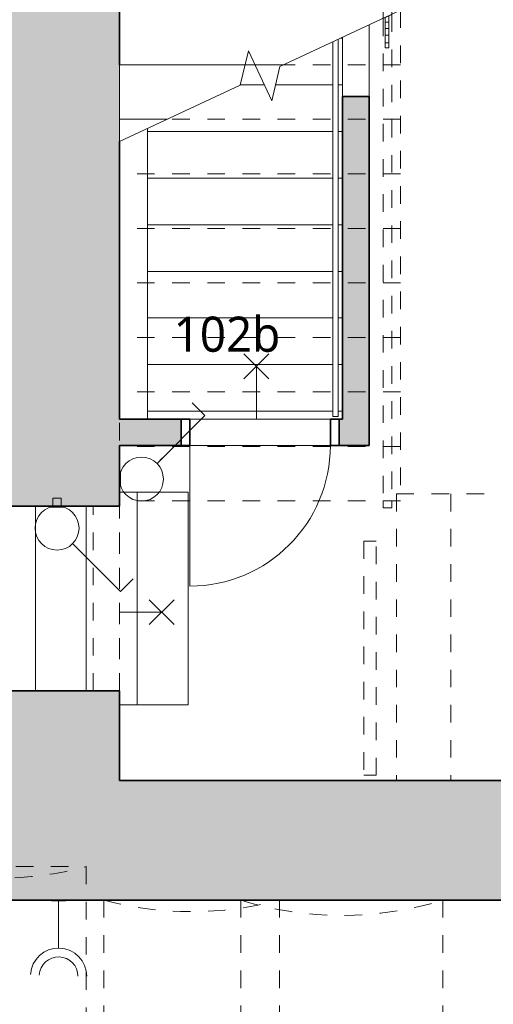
# Model space of a CAD drawing. Header units: metres. Extents: x -0.3 to 46.2, y -4.9 to 27.9.
# Tile 5 of 18: x 10.7 to 13.4, y 6.8 to 12.4. Entities that reach past the tile are written whole.
import ezdxf

# ---------------------------------------------------------------- set-up
doc = ezdxf.new("R2010")
doc.units = ezdxf.units.M
for name, pattern in [('AV - Cerch_ 1 tecka 4mm', [0.006, 0.004, -0.001, 0, -0.001]), ('AV - Cerch_ 2 tecky 2mm', [0.0038, 0.002, -0.0006, 0, -0.0006, 0, -0.0006]), ('AV - Cerch_ 2 tecky 4mm', [0.008, 0.004, -0.0015, 0, -0.001, 0, -0.0015])]:
    doc.linetypes.add(name, pattern=pattern)
doc.layers.add('AV-MISTNOSTI', color=5, linetype='Continuous', lineweight=5, true_color=0x0000ff)
doc.layers.add('AV-TEXTY', color=5, linetype='Continuous', lineweight=13, true_color=0x0000ff)
doc.layers.add('AV-SRAFY', color=7, linetype='Continuous', lineweight=35)
doc.layers.add('AV-STAVBA', color=7, linetype='Continuous', lineweight=18)
doc.styles.add('Trebuchet MS_B', font='trebuc.ttf', dxfattribs={"height": 0.2})

# ---------------------------------------------------------------- blocks, each defined once
blk = doc.blocks.new('DO_1-L_Obl__členěné_11 - 800x2070-V1-1NP')
at = {"layer": 'AV-STAVBA', "color": 254, "lineweight": 35, "true_color": 0xcccccc}
for p, q in [((-0.4, 0.075), (-0.45, 0.075)), ((-0.4, -0.075), (-0.4, 0.075)), ((0.45, 0.075), (0.4, 0.075)), ((0.4, 0.075), (0.4, -0.075)), ((-0.45, -0.075), (-0.4, -0.075)), ((0.4, -0.075), (0.45, -0.075))]:
    blk.add_line(p, q, dxfattribs=at)
at = {"layer": 'AV-STAVBA', "color": 254, "true_color": 0xcccccc}
for p, q in [((-0.45, 0.075), (-0.45, -0.075)), ((-0.45, 0.075), (-0.4, 0.075)), ((-0.4, -0.075), (-0.4, 0.075)), ((0.4, 0.075), (0.4, -0.075)), ((0.45, 0.075), (0.4, 0.075)), ((0.45, -0.075), (0.45, 0.075)), ((-0.4, -0.075), (-0.4, -0.875))]:
    blk.add_line(p, q, dxfattribs=at)
at = {"layer": 'AV-STAVBA', "color": 254, "linetype": 'AV - Cerch_ 1 tecka 4mm', "true_color": 0xcccccc}
for p, q in [((-0.4, 0.075), (0.4, 0.075)), ((0.4, -0.075), (-0.4, -0.075))]:
    blk.add_line(p, q, dxfattribs=at)
at = {"layer": 'AV-STAVBA', "color": 254, "true_color": 0xcccccc}
blk.add_arc((-0.4, -0.075), 0.8, 270, 0, dxfattribs=at)
blk = doc.blocks.new('Railing - Railing-1022394-1NP')
at = {"layer": 'AV-STAVBA', "color": 254, "true_color": 0xcccccc}
for p, q in [((12.4998, 12.2382), (12.4998, 10.1082)), ((12.5298, 12.2522), (12.5298, 10.1082)), ((12.5298, 10.1082), (12.4998, 10.1082))]:
    blk.add_line(p, q, dxfattribs=at)
blk = doc.blocks.new('GM_Otvor_obdélníkový - 1050x2060-1029580-1NP')
at = {"layer": 'AV-STAVBA', "color": 254, "linetype": 'AV - Cerch_ 1 tecka 4mm', "lineweight": 13, "true_color": 0xcccccc}
for p, q in [((-0.525, 0.315), (0.525, 0.315)), ((-0.525, -0.315), (0.525, -0.315)), ((-0.525, -0.315), (0.525, -0.315))]:
    blk.add_line(p, q, dxfattribs=at)
blk = doc.blocks.new('GM_Otvor_obdélníkový - 1050x2500-1030219-1NP')
at = {"layer": 'AV-STAVBA', "color": 254, "linetype": 'AV - Cerch_ 1 tecka 4mm', "lineweight": 13, "true_color": 0xcccccc}
for p, q in [((-0.525, 0.075), (0.525, 0.075)), ((-0.525, -0.075), (0.525, -0.075)), ((-0.525, -0.075), (0.525, -0.075))]:
    blk.add_line(p, q, dxfattribs=at)
blk = doc.blocks.new('GM_Void_valená klenba - GM_Void_valená klenba-1557068-1NP')
at = {"layer": 'AV-STAVBA', "color": 254, "linetype": 'AV - Cerch_ 1 tecka 4mm', "lineweight": 13, "true_color": 0xcccccc}
for p, q in [((-0.5, 3.1), (0.5, 3.1)), ((0.5, 3.1), (0.5, -3.1))]:
    blk.add_line(p, q, dxfattribs=at)
blk.add_arc((0, 4.9641), 1.93, 254.9853, 285.0147, dxfattribs=at)
blk = doc.blocks.new('GM_Void_valená klenba - GM_Void_valená klenba-1557067-1NP')
at = {"layer": 'AV-STAVBA', "color": 254, "linetype": 'AV - Cerch_ 1 tecka 4mm', "lineweight": 13, "true_color": 0xcccccc}
for p, q in [((-0.5, 3.005), (-0.5, -3.005)), ((-0.5, 3.005), (0.5, 3.005)), ((0.5, 3.005), (0.5, -3.005))]:
    blk.add_line(p, q, dxfattribs=at)
blk.add_arc((0, 4.8691), 1.93, 254.9853, 285.0147, dxfattribs=at)
blk = doc.blocks.new('GM_Void_valená klenba - GM_Void_valená klenba-1557066-1NP')
at = {"layer": 'AV-STAVBA', "color": 254, "linetype": 'AV - Cerch_ 1 tecka 4mm', "lineweight": 13, "true_color": 0xcccccc}
for p, q in [((-0.575, 3.005), (-0.575, -3.005)), ((-0.575, 3.005), (0.575, 3.005)), ((0.575, 3.005), (0.575, -3.005))]:
    blk.add_line(p, q, dxfattribs=at)
blk.add_arc((0, 4.8474), 1.93, 252.6668, 287.3332, dxfattribs=at)
blk = doc.blocks.new('Railing - BA_Panel zábradlí-1390691-1NP')
at = {"layer": 'AV-STAVBA', "color": 254, "true_color": 0xcccccc}
for p, q in [((-0.0274, 0.0638), (-0.0274, 0.0377)), ((-0.0074, 0.0377), (-0.0074, 0.0726)), ((-0.0274, 0), (-0.0274, 0.0377)), ((-0.0074, 0.0377), (-0.0274, 0.0377)), ((-0.0274, -0.0377), (-0.0274, 0)), ((-0.0274, 0), (-0.0074, 0)), ((-0.0074, 0.0377), (-0.0074, 0)), ((-0.0074, 0), (-0.0074, -0.0377)), ((-0.0274, -0.0377), (-0.0274, -0.08)), ((-0.0274, -0.0377), (-0.0074, -0.0377)), ((-0.0074, -0.08), (-0.0074, -0.0377)), ((-0.0274, -0.08), (-0.0074, -0.08)), ((-0.0274, -0.11), (-0.0274, -0.08)), ((-0.0274, -0.11), (-0.0074, -0.11)), ((-0.0074, -0.08), (-0.0074, -0.11))]:
    blk.add_line(p, q, dxfattribs=at)
blk = doc.blocks.new('Railing - Railing-1390515-1NP')
at = {"layer": 'AV-STAVBA', "color": 254, "true_color": 0xcccccc}
for p, q in [((12.7848, 12.4682), (12.7848, 12.3711)), ((12.8298, 12.4682), (12.8348, 12.4682)), ((12.8348, 12.4682), (12.8348, 12.3944)), ((12.7848, 12.3711), (12.8348, 12.3944))]:
    blk.add_line(p, q, dxfattribs=at)
at = {"layer": 'AV-STAVBA', "color": 254, "linetype": 'AV - Cerch_ 2 tecky 2mm', "true_color": 0xcccccc}
for p, q in [((12.8348, 12.3944), (12.8348, 9.6277)), ((12.7848, 12.3711), (12.7848, 9.6277)), ((12.7848, 9.6277), (12.7848, 9.5882)), ((12.8348, 9.5882), (12.7848, 9.5882)), ((12.8348, 9.6277), (12.8348, 9.5882))]:
    blk.add_line(p, q, dxfattribs=at)
blk.add_blockref('Railing - BA_Panel zábradlí-1390691-1NP', (12.8248, 12.3132))
blk = doc.blocks.new('SFR_Trám_obdelník - 70_150-1422758-1NP')
at = {"layer": 'AV-STAVBA', "color": 254, "linetype": 'AV - Cerch_ 1 tecka 4mm', "lineweight": 13, "true_color": 0xcccccc}
for p, q in [((-0.6657, 0.035), (-0.6657, -0.035)), ((0.6657, 0.035), (-0.6657, 0.035)), ((0.6657, -0.035), (0.6657, 0.035)), ((-0.6657, -0.035), (0.6657, -0.035))]:
    blk.add_line(p, q, dxfattribs=at)
blk = doc.blocks.new('D0089 - 1514 - OÚPSŘ_Benešova_rvt-1-1NP')
at = {"layer": 'AV-SRAFY', "lineweight": 18, "true_color": 0xcccccc}
h = blk.add_hatch(color=254, dxfattribs=at)
h.paths.add_polyline_path([(11.2848, 8.0382), (11.2848, 8.5482), (10.6548, 8.5482), (10.6548, 8.0382)])
h.paths.add_polyline_path([(10.6548, 9.5982), (11.2848, 9.5982), (11.2848, 12.5982), (10.6548, 12.5982), (10.6548, 9.6084)])
for points in [[(12.5548, 10.0932), (12.7048, 10.0932), (12.7048, 11.9279), (12.5548, 11.9279), (12.5548, 11.0525)], [(17.1648, 7.3582), (17.1648, 8.0382), (10.4548, 8.0382), (10.4548, 7.3582), (17.1148, 7.3582)]]:
    blk.add_hatch(color=254, dxfattribs=at).paths.add_polyline_path(points)
h = blk.add_hatch(color=254, dxfattribs=at)
h.paths.add_polyline_path([(11.2848, 9.9432), (11.6348, 9.9432), (11.6348, 10.0932), (11.2848, 10.0932)])
h.paths.add_polyline_path([(12.5348, 9.9432), (12.7048, 9.9432), (12.7048, 10.0932), (12.5348, 10.0932)])
at = {"layer": 'AV-STAVBA', "color": 254, "lineweight": 35, "true_color": 0xcccccc}
for p, q in [((11.2848, 12.1077), (11.2848, 12.5982)), ((12.7048, 11.9279), (12.5548, 11.9279)), ((12.5548, 11.9279), (12.5548, 10.0932)), ((12.7048, 10.0932), (12.7048, 11.9279)), ((11.2848, 10.0932), (11.2848, 11.6716)), ((11.6348, 10.0932), (11.2848, 10.0932)), ((11.6348, 9.9432), (11.6348, 10.0932)), ((12.5548, 10.0932), (12.5348, 10.0932)), ((12.5348, 10.0932), (12.5348, 9.9432)), ((12.7048, 9.9432), (12.7048, 10.0932)), ((11.2848, 9.9432), (11.6348, 9.9432)), ((11.2848, 9.5982), (11.2848, 9.9432)), ((12.5348, 9.9432), (12.7048, 9.9432)), ((10.6548, 9.5982), (11.2848, 9.5982)), ((11.2848, 8.5482), (10.6548, 8.5482)), ((11.2848, 8.0382), (11.2848, 8.5482)), ((17.1648, 8.0382), (11.2848, 8.0382)), ((10.4548, 7.3582), (16.2469, 7.3582))]:
    blk.add_line(p, q, dxfattribs=at)
at = {"layer": 'AV-STAVBA', "color": 254, "lineweight": 13, "true_color": 0xcccccc}
for p, q in [((12.1981, 12.0975), (12.8848, 12.4177)), ((11.9715, 11.9918), (12.0188, 12.1863)), ((12.0188, 12.1863), (12.1508, 11.9031)), ((12.1508, 11.9031), (12.1981, 12.0975)), ((11.2848, 11.6716), (11.9715, 11.9918))]:
    blk.add_line(p, q, dxfattribs=at)
at = {"layer": 'AV-STAVBA', "color": 254, "linetype": 'AV - Cerch_ 2 tecky 4mm', "true_color": 0xcccccc}
for p, q in [((12.8848, 12.4177), (12.8848, 9.6277)), ((12.5548, 12.2582), (12.5427, 12.2582)), ((11.9997, 12.1077), (11.2848, 12.1077)), ((12.0554, 12.1077), (11.9997, 12.1077)), ((12.0554, 12.1077), (11.9997, 12.1077)), ((12.22, 12.1077), (12.0554, 12.1077)), ((12.8848, 12.1077), (12.22, 12.1077)), ((12.8848, 12.1077), (12.22, 12.1077)), ((12.1088, 11.9932), (11.9719, 11.9932)), ((12.4998, 11.9932), (12.1728, 11.9932)), ((12.5548, 11.9932), (12.5298, 11.9932)), ((11.5552, 11.7977), (11.2848, 11.7977)), ((12.8848, 11.7977), (11.5552, 11.7977)), ((12.8848, 11.7977), (11.5552, 11.7977)), ((12.4998, 11.7282), (11.4448, 11.7282)), ((12.5548, 11.7282), (12.5298, 11.7282)), ((11.2848, 11.6716), (11.2848, 9.6277)), ((12.8848, 11.4877), (11.2848, 11.4877)), ((12.8848, 11.4877), (11.2848, 11.4877)), ((12.4998, 11.4632), (11.4448, 11.4632)), ((12.5548, 11.4632), (12.5298, 11.4632)), ((12.4998, 11.1982), (11.4448, 11.1982)), ((12.5548, 11.1982), (12.5298, 11.1982)), ((12.8848, 11.1777), (11.2848, 11.1777)), ((12.8848, 11.1777), (11.2848, 11.1777)), ((12.4998, 10.9332), (11.4448, 10.9332)), ((12.5548, 10.9332), (12.5298, 10.9332)), ((12.8848, 10.8677), (11.2848, 10.8677)), ((12.8848, 10.8677), (11.2848, 10.8677)), ((12.4998, 10.6682), (11.4448, 10.6682)), ((12.5548, 10.6682), (12.5298, 10.6682)), ((12.8848, 10.5577), (11.2848, 10.5577)), ((12.8848, 10.5577), (11.2848, 10.5577)), ((12.4998, 10.4032), (11.4448, 10.4032)), ((12.5548, 10.4032), (12.5298, 10.4032)), ((12.8848, 10.2477), (11.2848, 10.2477)), ((12.8848, 10.2477), (11.2848, 10.2477)), ((12.4998, 10.1382), (11.4448, 10.1382)), ((12.5548, 10.1382), (12.5298, 10.1382)), ((12.8848, 9.9377), (11.2848, 9.9377)), ((12.8848, 9.9377), (11.2848, 9.9377)), ((11.3858, 8.4682), (11.3858, 9.6782)), ((11.6758, 8.4682), (11.6758, 9.6782)), ((12.8606, 9.6682), (12.8606, 8.0382)), ((12.8606, 9.6682), (15.6506, 9.6682)), ((12.8606, 9.6682), (12.8606, 8.0382)), ((13.1706, 9.6682), (13.1706, 8.0382)), ((13.1706, 9.6682), (13.1706, 8.0382)), ((10.8058, 8.5482), (10.8058, 9.5982)), ((11.0958, 8.5482), (11.0958, 9.5982)), ((11.2848, 9.6277), (11.2848, 8.0382)), ((12.8848, 9.6277), (11.2848, 9.6277)), ((12.8848, 9.6277), (11.2848, 9.6277)), ((11.2848, 8.0382), (12.8606, 8.0382)), ((12.8606, 8.0382), (15.6506, 8.0382))]:
    blk.add_line(p, q, dxfattribs=at)
at = {"layer": 'AV-STAVBA', "color": 254, "true_color": 0xcccccc}
for p, q in [((12.7048, 12.3338), (12.7048, 11.9279)), ((12.5548, 11.9279), (12.5548, 12.2638)), ((12.5548, 12.2582), (12.5427, 12.2582)), ((11.2848, 12.1077), (11.2848, 11.7977)), ((11.9997, 12.1077), (11.2848, 12.1077)), ((12.22, 12.1077), (12.0554, 12.1077)), ((12.1088, 11.9932), (11.9719, 11.9932)), ((12.4998, 11.9932), (12.1728, 11.9932)), ((12.5548, 11.9932), (12.5298, 11.9932)), ((11.2848, 11.7977), (11.2848, 11.6716)), ((11.5552, 11.7977), (11.2848, 11.7977)), ((11.4448, 11.7462), (11.4448, 10.1382)), ((12.4998, 11.7282), (11.4448, 11.7282)), ((12.5548, 11.7282), (12.5298, 11.7282)), ((12.4998, 11.4632), (11.4448, 11.4632)), ((12.5548, 11.4632), (12.5298, 11.4632)), ((12.4998, 11.1982), (11.4448, 11.1982)), ((12.5548, 11.1982), (12.5298, 11.1982)), ((12.4998, 10.9332), (11.4448, 10.9332)), ((12.5548, 10.9332), (12.5298, 10.9332)), ((12.4998, 10.6682), (11.4448, 10.6682)), ((12.5548, 10.6682), (12.5298, 10.6682)), ((12.4998, 10.4032), (11.4448, 10.4032)), ((12.5548, 10.4032), (12.5298, 10.4032)), ((11.4448, 10.1382), (11.4448, 10.0932)), ((12.4998, 10.1382), (11.4448, 10.1382)), ((12.5548, 10.1382), (12.5298, 10.1382)), ((11.6848, 10.0932), (12.4848, 10.0932)), ((12.4848, 10.0932), (11.6848, 10.0932)), ((12.4848, 9.9432), (11.6848, 9.9432)), ((12.4848, 9.9432), (11.6848, 9.9432)), ((11.3858, 9.6782), (11.2848, 9.6782)), ((11.6758, 9.6782), (11.3858, 9.6782)), ((11.3858, 8.4682), (11.3858, 9.6782)), ((11.6758, 8.4682), (11.6758, 9.6782)), ((10.8058, 8.5482), (10.8058, 9.5982)), ((11.0958, 8.5482), (11.0958, 9.5982)), ((11.3858, 8.4682), (11.2848, 8.4682)), ((11.6758, 8.4682), (11.3858, 8.4682))]:
    blk.add_line(p, q, dxfattribs=at)
at = {"layer": 'AV-STAVBA', "color": 254, "lineweight": 18, "true_color": 0xcccccc}
for name, p in [('Railing - Railing-1390515-1NP', (0, 0)), ('Railing - Railing-1022394-1NP', (0, 0)), ('DO_1-L_Obl__členěné_11 - 800x2070-V1-1NP', (12.0848, 10.0182)), ('GM_Void_valená klenba - GM_Void_valená klenba-1557068-1NP', (10.5948, 4.4482)), ('GM_Void_valená klenba - GM_Void_valená klenba-1557067-1NP', (11.6948, 4.3532)), ('GM_Void_valená klenba - GM_Void_valená klenba-1557066-1NP', (12.5498, 4.3532))]:
    blk.add_blockref(name, p, dxfattribs=at)
for name, p, rotation in [('GM_Otvor_obdélníkový - 1050x2060-1029580-1NP', (10.9698, 9.0732), 89.9999999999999), ('GM_Otvor_obdélníkový - 1050x2500-1030219-1NP', (11.2098, 9.0732), 89.9999999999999), ('SFR_Trám_obdelník - 70_150-1422758-1NP', (12.7099, 8.7336), 89.99999999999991)]:
    blk.add_blockref(name, p, dxfattribs=dict(at, rotation=rotation))
blk = doc.blocks.new('EF_Vypínač - Jednoklapka-V4-1NP')
at = {"layer": 'AV-STAVBA'}
for p, q in [((5.0099, 13.7562), (5.0487, 13.7791)), ((5.0487, 13.7791), (5.0731, 13.7378)), ((4.9975, 13.7674), (5.0018, 13.77)), ((5.0382, 13.6986), (4.9975, 13.7674)), ((5.0018, 13.77), (5.0425, 13.7011)), ((5.0026, 13.7588), (5.0331, 13.7072)), ((5.0331, 13.7072), (5.0026, 13.7588)), ((5.0731, 13.7378), (5.0344, 13.7149)), ((5.0425, 13.7011), (5.0382, 13.6986))]:
    blk.add_line(p, q, dxfattribs=at)
blk = doc.blocks.new('EF_Vypínač - Jednoklapka-V5-1NP')
at = {"layer": 'AV-STAVBA'}
for p, q in [((11.2848, 9.7919), (11.2898, 9.7919)), ((11.2898, 9.7919), (11.2898, 9.7119)), ((11.2898, 9.7219), (11.2898, 9.7819)), ((11.2898, 9.7819), (11.2898, 9.7219)), ((11.2898, 9.7119), (11.2848, 9.7119))]:
    blk.add_line(p, q, dxfattribs=at)
blk = doc.blocks.new('EF_Zásuvka - Dvojzásuvka-V11-1NP')
at = {"layer": 'AV-STAVBA'}
for p, q in [((38.7251, 1.3532), (38.8051, 1.3532)), ((38.7251, 1.3482), (38.7251, 1.3532)), ((38.7351, 1.3532), (38.7951, 1.3532)), ((38.7951, 1.3532), (38.7351, 1.3532)), ((38.7351, 1.3532), (38.7951, 1.3532)), ((38.7951, 1.3532), (38.7351, 1.3532)), ((38.7901, 1.3532), (38.7401, 1.3532)), ((38.7901, 1.3532), (38.7401, 1.3532)), ((38.7832, 1.3532), (38.7451, 1.3532)), ((38.7832, 1.3532), (38.7451, 1.3532)), ((38.7832, 1.3532), (38.7451, 1.3532)), ((38.7832, 1.3532), (38.7451, 1.3532)), ((38.7526, 1.3532), (38.7564, 1.3532)), ((38.7526, 1.3532), (38.7564, 1.3532)), ((38.754, 1.3532), (38.7577, 1.3532)), ((38.754, 1.3532), (38.7577, 1.3532)), ((38.7664, 1.3532), (38.7626, 1.3532)), ((38.7664, 1.3532), (38.7626, 1.3532)), ((38.7714, 1.3532), (38.7676, 1.3532)), ((38.7714, 1.3532), (38.7676, 1.3532)), ((38.7751, 1.3532), (38.7713, 1.3532)), ((38.7751, 1.3532), (38.7713, 1.3532)), ((38.7764, 1.3532), (38.7726, 1.3532)), ((38.7764, 1.3532), (38.7726, 1.3532)), ((38.8051, 1.3532), (38.8051, 1.3482))]:
    blk.add_line(p, q, dxfattribs=at)
blk = doc.blocks.new('LF_kulový vrchlík - 150_40-890109-1NP')
at = {"layer": 'AV-STAVBA', "color": 5, "true_color": 0x0000ff}
for p, q in [((12.1343, 10.3225), (11.9929, 10.4639)), ((11.9929, 10.3225), (12.1343, 10.4639)), ((12.0636, 10.0948), (12.0636, 10.3932))]:
    blk.add_line(p, q, dxfattribs=at)
blk = doc.blocks.new('LF_polokoule_face - LF_polokoule_face-899879-1NP')
at = {"layer": 'AV-STAVBA', "color": 5, "true_color": 0x0000ff}
for p, q in [((11.4539, 8.9249), (11.5953, 9.0663)), ((11.4539, 9.0663), (11.5953, 8.9249)), ((11.2848, 8.9956), (11.5246, 8.9956))]:
    blk.add_line(p, q, dxfattribs=at)

msp = doc.modelspace()

# ---------------------------------------------------------------- linework, layer by layer
at = {"layer": 'AV-TEXTY', "lineweight": 5}
for p, q in [((11.7708, 10.1129), (11.6989, 10.1849)), ((11.4982, 9.8403), (11.7708, 10.1129)), ((11.4982, 9.8403), (11.5279, 9.87)), ((11.0177, 9.3848), (11.0474, 9.3551)), ((11.0177, 9.3848), (11.2904, 9.1122)), ((11.2904, 9.1122), (11.3623, 9.1841)), ((10.9379, 7.085), (10.9379, 7.3582))]:
    msp.add_line(p, q, dxfattribs=at)
for centre in [(11.4098, 9.7519), (10.9294, 9.4732)]:
    msp.add_circle(centre, 0.125, dxfattribs=at)
for radius in [0.16, 0.11]:
    msp.add_arc((10.9379, 6.925), radius, 360, 176.4105, dxfattribs=at)

# ---------------------------------------------------------------- block references
at = {"lineweight": 5}
msp.add_blockref('D0089 - 1514 - OÚPSŘ_Benešova_rvt-1-1NP', (0, 0), dxfattribs=at)
at = {"layer": 'AV-STAVBA', "color": 5, "true_color": 0x0000ff}
for name in ['LF_kulový vrchlík - 150_40-890109-1NP', 'LF_polokoule_face - LF_polokoule_face-899879-1NP']:
    msp.add_blockref(name, (0, 0), dxfattribs=at)
at = {"layer": 'AV-STAVBA'}
msp.add_blockref('EF_Vypínač - Jednoklapka-V5-1NP', (0, 0), dxfattribs=at)
for name, p, rotation in [('EF_Vypínač - Jednoklapka-V4-1NP', (20.1903, -1.7209), 59.3729245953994), ('EF_Zásuvka - Dvojzásuvka-V11-1NP', (49.7031, 8.7064), 180)]:
    msp.add_blockref(name, p, dxfattribs=dict(at, rotation=rotation))

# ---------------------------------------------------------------- texts
at = {"layer": 'AV-MISTNOSTI', "insert": (11.593, 10.6758), "char_height": 0.2, "width": 0.801687, "attachment_point": 1, "style": 'Trebuchet MS_B'}
msp.add_mtext('102b', dxfattribs=at)

doc.saveas('drawing.dxf')
